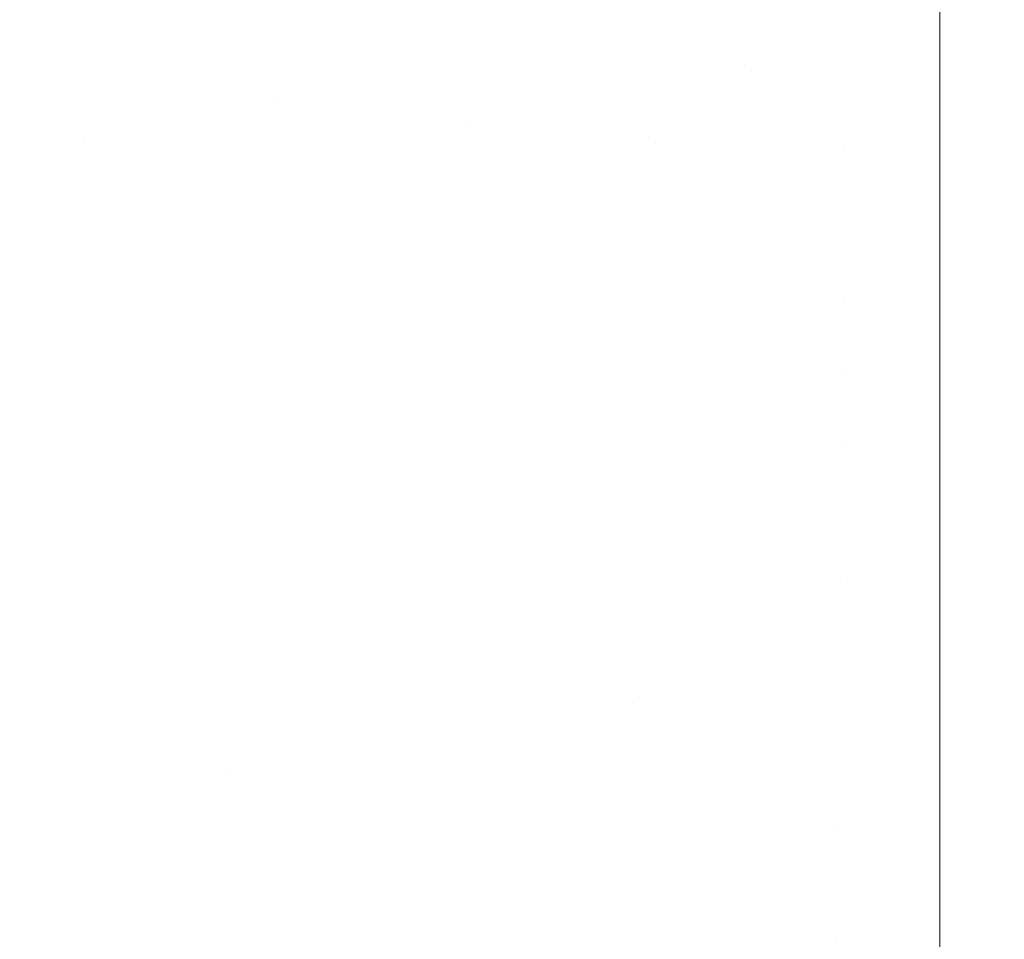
# Model space of a CAD drawing. Header units: centimetres. Extents: x -17.1 to 18.2, y 4.2 to 6.
# Tile 17 of 256: x -17.02903 to -17.0197, y 4.20594 to 4.21465. Entities that reach past the tile are written whole.
import ezdxf

# ---------------------------------------------------------------- set-up
doc = ezdxf.new("R2010")
doc.units = ezdxf.units.CM
doc.header["$LTSCALE"] = 2.54
doc.layers.add('Lucido design-1', color=7, linetype='Continuous')

# ---------------------------------------------------------------- blocks, each defined once
blk = doc.blocks.new('Gruppo-3-1')
at = {"color": 7, "linetype": 'Continuous', "lineweight": 9}
for points, invisible_edges in [([(-17.0282174, 4.2157123, -2276.2700433), (-17.0290861, 4.2159081, -2276.2700433), (-17.0292382, 4.2144467, -2276.2725463), (-17.0283545, 4.2142475, -2276.2725463)], 15), ([(-17.0203085, 4.2136095, -2276.27217), (-17.0203085, 4.2158729, -2276.26844), (-17.0211916, 4.2148831, -2276.2700433)], 10), ([(-17.0203085, 4.2158729, -2276.26844), (-17.0203085, 4.2136095, -2276.27217), (18.1472337, 4.2136095, -2276.27217), (18.1472337, 4.2141399, -2276.2712958)], 10), ([(18.1472337, 4.2141399, -2276.2712958), (18.1472337, 4.2148926, -2276.2700554), (-17.0203085, 4.2158729, -2276.26844)], 10), ([(18.1472337, 4.2158729, -2276.9758999), (-17.0203085, 4.2141399, -2276.9730442), (-17.0203085, 4.2148926, -2276.9742845)], 9), ([(18.1472337, 4.2158729, -2276.9758999), (18.1472337, 4.2136095, -2276.97217), (-17.0203085, 4.2136095, -2276.97217), (-17.0203085, 4.2141399, -2276.9730442)], 10), ([(-17.0283545, 4.2142475, -2276.2725463), (-17.0274679, 4.2140689, -2276.2725463), (-17.0273459, 4.2155368, -2276.2700433), (-17.0282174, 4.2157123, -2276.2700433)], 15), ([(-17.0264719, 4.2153816, -2276.2700433), (-17.0273459, 4.2155368, -2276.2700433), (-17.0274679, 4.2140689, -2276.2725463), (-17.0265787, 4.2139111, -2276.2725463)], 15), ([(-17.0274075, 4.2147953, -2276.973053), (-17.0273459, 4.2155368, -2276.9742967), (-17.0255956, 4.2152468, -2276.9742967), (-17.0256419, 4.2145028, -2276.973053)], 15), ([(-17.0265787, 4.2139111, -2276.2725463), (-17.0256872, 4.213774, -2276.2725463), (-17.0255956, 4.2152468, -2276.2700433), (-17.0264719, 4.2153816, -2276.2700433)], 15), ([(-17.0247173, 4.2151327, -2276.2700433), (-17.0255956, 4.2152468, -2276.2700433), (-17.0256872, 4.213774, -2276.2725463), (-17.0247938, 4.2136579, -2276.2725463)], 15), ([(-17.0256419, 4.2145028, -2276.973053), (-17.0255956, 4.2152468, -2276.9742967), (-17.0238375, 4.2150392, -2276.9742967), (-17.0238684, 4.2142933, -2276.973053)], 15), ([(-17.0274075, 4.2147953, -2276.973053), (-17.0274679, 4.2140689, -2276.9717937), (-17.0292382, 4.2144467, -2276.9717937), (-17.0291629, 4.2151698, -2276.973053)], 15), ([(-17.0247938, 4.2136579, -2276.2725463), (-17.0238987, 4.2135627, -2276.2725463), (-17.0238375, 4.2150392, -2276.2700433), (-17.0247173, 4.2151327, -2276.2700433)], 15), ([(-17.0229564, 4.2149663, -2276.2700433), (-17.0238375, 4.2150392, -2276.2700433), (-17.0238987, 4.2135627, -2276.2725463), (-17.0230023, 4.2134886, -2276.2725463)], 15), ([(-17.0238684, 4.2142933, -2276.973053), (-17.0238375, 4.2150392, -2276.9742967), (-17.0220743, 4.2149143, -2276.9742967), (-17.0220898, 4.2141674, -2276.973053)], 15), ([(-17.0230023, 4.2134886, -2276.2725463), (-17.0221049, 4.2134357, -2276.2725463), (-17.0220743, 4.2149143, -2276.2700433), (-17.0229564, 4.2149663, -2276.2700433)], 15), ([(-17.0211916, 4.2148831, -2276.2700433), (-17.0220743, 4.2149143, -2276.2700433), (-17.0221049, 4.2134357, -2276.2725463), (-17.0212069, 4.2134039, -2276.2725463)], 15), ([(-17.0220898, 4.2141674, -2276.973053), (-17.0220743, 4.2149143, -2276.9742967), (-17.0203085, 4.2148926, -2276.9742845), (-17.0203085, 4.2141399, -2276.9730442)], 11), ([(-17.0211916, 4.2148831, -2276.2700433), (-17.0212069, 4.2134039, -2276.2725463), (-17.0203085, 4.2136095, -2276.27217)], 11), ([(-17.0265787, 4.2139111, -2276.9717937), (-17.0274679, 4.2140689, -2276.9717937), (-17.0274075, 4.2147953, -2276.973053), (-17.0256419, 4.2145028, -2276.973053)], 15), ([(-17.0283545, 4.2142475, -2276.2725463), (-17.0292382, 4.2144467, -2276.2725463), (-17.0293839, 4.2130473, -2276.2751111), (-17.0284858, 4.2128449, -2276.2751111)], 15), ([(-17.0284209, 4.2135382, -2276.9705189), (-17.0293119, 4.213739, -2276.9705189), (-17.0292382, 4.2144467, -2276.9717937), (-17.0274679, 4.2140689, -2276.9717937)], 15), ([(-17.0256419, 4.2145028, -2276.973053), (-17.0256872, 4.213774, -2276.9717937), (-17.0265787, 4.2139111, -2276.9717937)], 11), ([(-17.0247938, 4.2136579, -2276.9717937), (-17.0256872, 4.213774, -2276.9717937), (-17.0256419, 4.2145028, -2276.973053), (-17.0238684, 4.2142933, -2276.973053)], 15), ([(-17.0238684, 4.2142933, -2276.973053), (-17.0238987, 4.2135627, -2276.9717937), (-17.0247938, 4.2136579, -2276.9717937)], 11), ([(-17.0230023, 4.2134886, -2276.9717937), (-17.0238987, 4.2135627, -2276.9717937), (-17.0238684, 4.2142933, -2276.973053), (-17.0220898, 4.2141674, -2276.973053)], 15), ([(-17.0284858, 4.2128449, -2276.2751111), (-17.0275847, 4.2126634, -2276.2751111), (-17.0274679, 4.2140689, -2276.2725463), (-17.0283545, 4.2142475, -2276.2725463)], 15), ([(-17.0220898, 4.2141674, -2276.973053), (-17.0221049, 4.2134357, -2276.9717937), (-17.0230023, 4.2134886, -2276.9717937)], 11), ([(-17.0203085, 4.2136095, -2276.97217), (-17.0221049, 4.2134357, -2276.9717937), (-17.0220898, 4.2141674, -2276.973053)], 11), ([(-17.0220898, 4.2141674, -2276.973053), (-17.0203085, 4.2141399, -2276.9730442), (-17.0203085, 4.2136095, -2276.97217)], 9), ([(-17.0274679, 4.2140689, -2276.9717937), (-17.027527, 4.2133582, -2276.9705189), (-17.0284209, 4.2135382, -2276.9705189)], 11), ([(-17.0265787, 4.2139111, -2276.2725463), (-17.0274679, 4.2140689, -2276.2725463), (-17.0275847, 4.2126634, -2276.2751111), (-17.026681, 4.2125029, -2276.2751111)], 15), ([(-17.0266304, 4.213199, -2276.9705189), (-17.027527, 4.2133582, -2276.9705189), (-17.0274679, 4.2140689, -2276.9717937), (-17.0265787, 4.2139111, -2276.9717937)], 15), ([(-17.026681, 4.2125029, -2276.2751111), (-17.025775, 4.2123636, -2276.2751111), (-17.0256872, 4.213774, -2276.2725463), (-17.0265787, 4.2139111, -2276.2725463)], 15), ([(-17.0265787, 4.2139111, -2276.9717937), (-17.0256872, 4.213774, -2276.9717937), (-17.0257316, 4.2130608, -2276.9705189), (-17.0266304, 4.213199, -2276.9705189)], 15), ([(-17.0284858, 4.2128449, -2276.9692288), (-17.0293839, 4.2130473, -2276.9692288), (-17.0293119, 4.213739, -2276.9705189), (-17.0284209, 4.2135382, -2276.9705189)], 15), ([(-17.0247938, 4.2136579, -2276.2725463), (-17.0256872, 4.213774, -2276.2725463), (-17.025775, 4.2123636, -2276.2751111), (-17.024867, 4.2122456, -2276.2751111)], 15), ([(-17.0248308, 4.2129437, -2276.9705189), (-17.0257316, 4.2130608, -2276.9705189), (-17.0256872, 4.213774, -2276.9717937), (-17.0247938, 4.2136579, -2276.9717937)], 15), ([(-17.024867, 4.2122456, -2276.2751111), (-17.0239573, 4.2121489, -2276.2751111), (-17.0238987, 4.2135627, -2276.2725463), (-17.0247938, 4.2136579, -2276.2725463)], 15), ([(-17.0247938, 4.2136579, -2276.9717937), (-17.0238987, 4.2135627, -2276.9717937), (-17.0239283, 4.2128478, -2276.9705189), (-17.0248308, 4.2129437, -2276.9705189)], 15), ([(-17.0212069, 4.2134039, -2276.9717937), (-17.0221049, 4.2134357, -2276.9717937), (-17.0203085, 4.2136095, -2276.97217)], 11), ([(-17.0212215, 4.2119875, -2276.2751111), (-17.0203085, 4.2115109, -2276.2759951), (-17.0203085, 4.2136095, -2276.27217), (-17.0212069, 4.2134039, -2276.2725463)], 13), ([(-17.0203085, 4.2136095, -2276.97217), (-17.0203085, 4.2134008, -2276.9717896), (-17.0212069, 4.2134039, -2276.9717937)], 10), ([(-17.0203085, 4.2136095, -2276.27217), (18.1472337, 4.2126975, -2276.2738323), (18.1472337, 4.2134008, -2276.2725504)], 9), ([(-17.0203085, 4.2136095, -2276.27217), (-17.0203085, 4.2115109, -2276.2759951), (18.1472337, 4.2115109, -2276.2759951), (18.1472337, 4.2126975, -2276.2738323)], 10), ([(18.1472337, 4.2134008, -2276.2725504), (18.1472337, 4.2136095, -2276.27217), (-17.0203085, 4.2136095, -2276.27217)], 10), ([(18.1472337, 4.2136095, -2276.97217), (18.1472337, 4.2115109, -2276.9683448), (-17.0203085, 4.2115109, -2276.9683448), (-17.0203085, 4.2126975, -2276.9705076)], 10), ([(-17.0203085, 4.2126975, -2276.9705076), (-17.0203085, 4.2134008, -2276.9717896), (18.1472337, 4.2136095, -2276.97217)], 10), ([(-17.0203085, 4.2134008, -2276.9717896), (-17.0203085, 4.2136095, -2276.97217), (18.1472337, 4.2136095, -2276.97217)], 10), ([(-17.0284209, 4.2135382, -2276.9705189), (-17.027527, 4.2133582, -2276.9705189), (-17.0275847, 4.2126634, -2276.9692288), (-17.0284858, 4.2128449, -2276.9692288)], 15), ([(-17.0230023, 4.2134886, -2276.2725463), (-17.0238987, 4.2135627, -2276.2725463), (-17.0239573, 4.2121489, -2276.2751111), (-17.0230462, 4.2120736, -2276.2751111)], 15), ([(-17.0230245, 4.2127731, -2276.9705189), (-17.0239283, 4.2128478, -2276.9705189), (-17.0238987, 4.2135627, -2276.9717937), (-17.0230023, 4.2134886, -2276.9717937)], 15), ([(-17.0230462, 4.2120736, -2276.2751111), (-17.0221342, 4.2120198, -2276.2751111), (-17.0221049, 4.2134357, -2276.2725463), (-17.0230023, 4.2134886, -2276.2725463)], 15), ([(-17.0230023, 4.2134886, -2276.9717937), (-17.0221049, 4.2134357, -2276.9717937), (-17.0221197, 4.2127197, -2276.9705189), (-17.0230245, 4.2127731, -2276.9705189)], 15), ([(-17.0212069, 4.2134039, -2276.2725463), (-17.0221049, 4.2134357, -2276.2725463), (-17.0221342, 4.2120198, -2276.2751111), (-17.0212215, 4.2119875, -2276.2751111)], 15), ([(-17.0212143, 4.2126876, -2276.9705189), (-17.0221197, 4.2127197, -2276.9705189), (-17.0221049, 4.2134357, -2276.9717937), (-17.0212069, 4.2134039, -2276.9717937)], 15), ([(-17.026681, 4.2125029, -2276.9692288), (-17.0275847, 4.2126634, -2276.9692288), (-17.027527, 4.2133582, -2276.9705189), (-17.0266304, 4.213199, -2276.9705189)], 15), ([(-17.0212069, 4.2134039, -2276.9717937), (-17.0203085, 4.2134008, -2276.9717896), (-17.0203085, 4.2126975, -2276.9705076), (-17.0212143, 4.2126876, -2276.9705189)], 13), ([(-17.0266304, 4.213199, -2276.9705189), (-17.0257316, 4.2130608, -2276.9705189), (-17.025775, 4.2123636, -2276.9692288), (-17.026681, 4.2125029, -2276.9692288)], 15), ([(-17.0284858, 4.2128449, -2276.2751111), (-17.0293839, 4.2130473, -2276.2751111), (-17.0295228, 4.2117132, -2276.2777358), (-17.028611, 4.2115077, -2276.2777358)], 15), ([(-17.0285492, 4.2121679, -2276.9679238), (-17.0294542, 4.2123719, -2276.9679238), (-17.0293839, 4.2130473, -2276.9692288), (-17.0284858, 4.2128449, -2276.9692288)], 15), ([(-17.024867, 4.2122456, -2276.9692288), (-17.025775, 4.2123636, -2276.9692288), (-17.0257316, 4.2130608, -2276.9705189), (-17.0248308, 4.2129437, -2276.9705189)], 15), ([(-17.0248308, 4.2129437, -2276.9705189), (-17.0239283, 4.2128478, -2276.9705189), (-17.0239573, 4.2121489, -2276.9692288), (-17.024867, 4.2122456, -2276.9692288)], 15), ([(-17.028611, 4.2115077, -2276.2777358), (-17.0276961, 4.2113234, -2276.2777358), (-17.0275847, 4.2126634, -2276.2751111), (-17.0284858, 4.2128449, -2276.2751111)], 15), ([(-17.0284858, 4.2128449, -2276.9692288), (-17.0275847, 4.2126634, -2276.9692288), (-17.0276411, 4.211985, -2276.9679238), (-17.0285492, 4.2121679, -2276.9679238)], 15), ([(-17.0230462, 4.2120736, -2276.9692288), (-17.0239573, 4.2121489, -2276.9692288), (-17.0239283, 4.2128478, -2276.9705189), (-17.0230245, 4.2127731, -2276.9705189)], 15), ([(-17.0230245, 4.2127731, -2276.9705189), (-17.0221197, 4.2127197, -2276.9705189), (-17.0221342, 4.2120198, -2276.9692288), (-17.0230462, 4.2120736, -2276.9692288)], 15), ([(-17.0212215, 4.2119875, -2276.9692288), (-17.0221342, 4.2120198, -2276.9692288), (-17.0221197, 4.2127197, -2276.9705189), (-17.0212143, 4.2126876, -2276.9705189)], 15), ([(-17.0212143, 4.2126876, -2276.9705189), (-17.0203085, 4.2126975, -2276.9705076), (-17.0203085, 4.2115109, -2276.9683448), (-17.0212215, 4.2119875, -2276.9692288)], 13), ([(-17.026681, 4.2125029, -2276.2751111), (-17.0275847, 4.2126634, -2276.2751111), (-17.0276961, 4.2113234, -2276.2777358), (-17.0267785, 4.2111605, -2276.2777358)], 15), ([(-17.0267304, 4.2118233, -2276.9679238), (-17.0276411, 4.211985, -2276.9679238), (-17.0275847, 4.2126634, -2276.9692288), (-17.026681, 4.2125029, -2276.9692288)], 15), ([(-17.0267785, 4.2111605, -2276.2777358), (-17.0258586, 4.2110191, -2276.2777358), (-17.025775, 4.2123636, -2276.2751111), (-17.026681, 4.2125029, -2276.2751111)], 15), ([(-17.026681, 4.2125029, -2276.9692288), (-17.025775, 4.2123636, -2276.9692288), (-17.0258173, 4.2116829, -2276.9679238), (-17.0267304, 4.2118233, -2276.9679238)], 15), ([(-17.028611, 4.2115077, -2276.9666041), (-17.0295228, 4.2117132, -2276.9666041), (-17.0294542, 4.2123719, -2276.9679238), (-17.0285492, 4.2121679, -2276.9679238)], 15), ([(-17.024867, 4.2122456, -2276.2751111), (-17.025775, 4.2123636, -2276.2751111), (-17.0258586, 4.2110191, -2276.2777358), (-17.0249367, 4.2108992, -2276.2777358)], 15), ([(-17.0249023, 4.211564, -2276.9679238), (-17.0258173, 4.2116829, -2276.9679238), (-17.025775, 4.2123636, -2276.9692288), (-17.024867, 4.2122456, -2276.9692288)], 15), ([(-17.0249367, 4.2108992, -2276.2777358), (-17.0240131, 4.2108011, -2276.2777358), (-17.0239573, 4.2121489, -2276.2751111), (-17.024867, 4.2122456, -2276.2751111)], 15), ([(-17.024867, 4.2122456, -2276.9692288), (-17.0239573, 4.2121489, -2276.9692288), (-17.0239855, 4.2114665, -2276.9679238), (-17.0249023, 4.211564, -2276.9679238)], 15), ([(-17.0285492, 4.2121679, -2276.9679238), (-17.0276411, 4.211985, -2276.9679238), (-17.0276961, 4.2113234, -2276.9666041), (-17.028611, 4.2115077, -2276.9666041)], 15), ([(-17.0230462, 4.2120736, -2276.2751111), (-17.0239573, 4.2121489, -2276.2751111), (-17.0240131, 4.2108011, -2276.2777358), (-17.0230881, 4.2107246, -2276.2777358)], 15), ([(-17.0230675, 4.2113906, -2276.9679238), (-17.0239855, 4.2114665, -2276.9679238), (-17.0239573, 4.2121489, -2276.9692288), (-17.0230462, 4.2120736, -2276.9692288)], 15), ([(-17.0230881, 4.2107246, -2276.2777358), (-17.0221622, 4.21067, -2276.2777358), (-17.0221342, 4.2120198, -2276.2751111), (-17.0230462, 4.2120736, -2276.2751111)], 15), ([(-17.0230462, 4.2120736, -2276.9692288), (-17.0221342, 4.2120198, -2276.9692288), (-17.0221484, 4.2113364, -2276.9679238), (-17.0230675, 4.2113906, -2276.9679238)], 15), ([(-17.0212215, 4.2119875, -2276.2751111), (-17.0221342, 4.2120198, -2276.2751111), (-17.0221622, 4.21067, -2276.2777358), (-17.0212355, 4.2106372, -2276.2777358)], 15), ([(-17.0212286, 4.2113039, -2276.9679238), (-17.0221484, 4.2113364, -2276.9679238), (-17.0221342, 4.2120198, -2276.9692288), (-17.0212215, 4.2119875, -2276.9692288)], 15), ([(-17.0267785, 4.2111605, -2276.9666041), (-17.0276961, 4.2113234, -2276.9666041), (-17.0276411, 4.211985, -2276.9679238), (-17.0267304, 4.2118233, -2276.9679238)], 15), ([(-17.0212355, 4.2106372, -2276.2777358), (-17.0203085, 4.2115109, -2276.2759951), (-17.0212215, 4.2119875, -2276.2751111)], 11), ([(-17.0212215, 4.2119875, -2276.9692288), (-17.0203085, 4.2115109, -2276.9683448), (-17.0212286, 4.2113039, -2276.9679238)], 11), ([(-17.0267304, 4.2118233, -2276.9679238), (-17.0258173, 4.2116829, -2276.9679238), (-17.0258586, 4.2110191, -2276.9666041), (-17.0267785, 4.2111605, -2276.9666041)], 15), ([(-17.028611, 4.2115077, -2276.2777358), (-17.0295228, 4.2117132, -2276.2777358), (-17.0296546, 4.2104478, -2276.2804179), (-17.0287297, 4.2102393, -2276.2804179)], 15), ([(-17.0286711, 4.2108647, -2276.9652701), (-17.0295896, 4.2110717, -2276.9652701), (-17.0295228, 4.2117132, -2276.9666041), (-17.028611, 4.2115077, -2276.9666041)], 15), ([(-17.0249367, 4.2108992, -2276.9666041), (-17.0258586, 4.2110191, -2276.9666041), (-17.0258173, 4.2116829, -2276.9679238), (-17.0249023, 4.211564, -2276.9679238)], 15), ([(-17.0249023, 4.211564, -2276.9679238), (-17.0239855, 4.2114665, -2276.9679238), (-17.0240131, 4.2108011, -2276.9666041), (-17.0249367, 4.2108992, -2276.9666041)], 15), ([(-17.0287297, 4.2102393, -2276.2804179), (-17.0278017, 4.2100524, -2276.2804179), (-17.0276961, 4.2113234, -2276.2777358), (-17.028611, 4.2115077, -2276.2777358)], 15), ([(-17.028611, 4.2115077, -2276.9666041), (-17.0276961, 4.2113234, -2276.9666041), (-17.0277496, 4.2106791, -2276.9652701), (-17.0286711, 4.2108647, -2276.9652701)], 15), ([(-17.0230881, 4.2107246, -2276.9666041), (-17.0240131, 4.2108011, -2276.9666041), (-17.0239855, 4.2114665, -2276.9679238), (-17.0230675, 4.2113906, -2276.9679238)], 15), ([(-17.0203085, 4.2095812, -2276.2799081), (-17.0203085, 4.2115109, -2276.2759951), (-17.0212355, 4.2106372, -2276.2777358)], 10), ([(-17.0212286, 4.2113039, -2276.9679238), (-17.0203085, 4.2115109, -2276.9683448), (-17.0203085, 4.2106474, -2276.9665937), (-17.0212355, 4.2106372, -2276.9666041)], 13), ([(-17.0203085, 4.2115109, -2276.2759951), (-17.0203085, 4.2095812, -2276.2799081), (18.1472337, 4.2095812, -2276.2799081), (18.1472337, 4.2106474, -2276.2777462)], 10), ([(18.1472337, 4.2106474, -2276.2777462), (18.1472337, 4.2115109, -2276.2759951), (-17.0203085, 4.2115109, -2276.2759951)], 10), ([(18.1472337, 4.2115109, -2276.9683448), (18.1472337, 4.2095812, -2276.9644318), (-17.0203085, 4.2095812, -2276.9644318), (-17.0203085, 4.2106474, -2276.9665937)], 10), ([(-17.0203085, 4.2106474, -2276.9665937), (-17.0203085, 4.2115109, -2276.9683448), (18.1472337, 4.2115109, -2276.9683448)], 10), ([(-17.0230675, 4.2113906, -2276.9679238), (-17.0221484, 4.2113364, -2276.9679238), (-17.0221622, 4.21067, -2276.9666041), (-17.0230881, 4.2107246, -2276.9666041)], 15), ([(-17.0267785, 4.2111605, -2276.2777358), (-17.0276961, 4.2113234, -2276.2777358), (-17.0278017, 4.2100524, -2276.2804179), (-17.0268711, 4.2098872, -2276.2804179)], 15), ([(-17.0268254, 4.210515, -2276.9652701), (-17.0277496, 4.2106791, -2276.9652701), (-17.0276961, 4.2113234, -2276.9666041), (-17.0267785, 4.2111605, -2276.9666041)], 15), ([(-17.0212355, 4.2106372, -2276.9666041), (-17.0221622, 4.21067, -2276.9666041), (-17.0221484, 4.2113364, -2276.9679238), (-17.0212286, 4.2113039, -2276.9679238)], 15), ([(-17.0268711, 4.2098872, -2276.2804179), (-17.025938, 4.2097437, -2276.2804179), (-17.0258586, 4.2110191, -2276.2777358), (-17.0267785, 4.2111605, -2276.2777358)], 15), ([(-17.0267785, 4.2111605, -2276.9666041), (-17.0258586, 4.2110191, -2276.9666041), (-17.0258989, 4.2103726, -2276.9652701), (-17.0268254, 4.210515, -2276.9652701)], 15), ([(-17.0287297, 4.2102393, -2276.9639221), (-17.0296546, 4.2104478, -2276.9639221), (-17.0295896, 4.2110717, -2276.9652701), (-17.0286711, 4.2108647, -2276.9652701)], 15), ([(-17.0249367, 4.2108992, -2276.2777358), (-17.0258586, 4.2110191, -2276.2777358), (-17.025938, 4.2097437, -2276.2804179), (-17.0250029, 4.2096222, -2276.2804179)], 15), ([(-17.0249703, 4.2102518, -2276.9652701), (-17.0258989, 4.2103726, -2276.9652701), (-17.0258586, 4.2110191, -2276.9666041), (-17.0249367, 4.2108992, -2276.9666041)], 15), ([(-17.0286711, 4.2108647, -2276.9652701), (-17.0277496, 4.2106791, -2276.9652701), (-17.0278017, 4.2100524, -2276.9639221), (-17.0287297, 4.2102393, -2276.9639221)], 15), ([(-17.0250029, 4.2096222, -2276.2804179), (-17.0240661, 4.2095226, -2276.2804179), (-17.0240131, 4.2108011, -2276.2777358), (-17.0249367, 4.2108992, -2276.2777358)], 15), ([(-17.0249367, 4.2108992, -2276.9666041), (-17.0240131, 4.2108011, -2276.9666041), (-17.02404, 4.210153, -2276.9652701), (-17.0249703, 4.2102518, -2276.9652701)], 15), ([(-17.0230881, 4.2107246, -2276.2777358), (-17.0240131, 4.2108011, -2276.2777358), (-17.0240661, 4.2095226, -2276.2804179), (-17.0231279, 4.2094451, -2276.2804179)], 15), ([(-17.0231083, 4.210076, -2276.9652701), (-17.02404, 4.210153, -2276.9652701), (-17.0240131, 4.2108011, -2276.9666041), (-17.0230881, 4.2107246, -2276.9666041)], 15), ([(-17.0231279, 4.2094451, -2276.2804179), (-17.0221887, 4.2093896, -2276.2804179), (-17.0221622, 4.21067, -2276.2777358), (-17.0230881, 4.2107246, -2276.2777358)], 15), ([(-17.0230881, 4.2107246, -2276.9666041), (-17.0221622, 4.21067, -2276.9666041), (-17.0221756, 4.2100209, -2276.9652701), (-17.0231083, 4.210076, -2276.9652701)], 15), ([(-17.0268711, 4.2098872, -2276.9639221), (-17.0278017, 4.2100524, -2276.9639221), (-17.0277496, 4.2106791, -2276.9652701), (-17.0268254, 4.210515, -2276.9652701)], 15), ([(-17.0212355, 4.2106372, -2276.2777358), (-17.0221622, 4.21067, -2276.2777358), (-17.0221887, 4.2093896, -2276.2804179), (-17.0212488, 4.2093564, -2276.2804179)], 15), ([(-17.0212422, 4.2099879, -2276.9652701), (-17.0221756, 4.2100209, -2276.9652701), (-17.0221622, 4.21067, -2276.9666041), (-17.0212355, 4.2106372, -2276.9666041)], 15), ([(-17.0212355, 4.2106372, -2276.2777358), (-17.0212488, 4.2093564, -2276.2804179), (-17.0203085, 4.2095812, -2276.2799081)], 11), ([(-17.0212355, 4.2106372, -2276.9666041), (-17.0203085, 4.2106474, -2276.9665937), (-17.0203085, 4.2095812, -2276.9644318), (-17.0212422, 4.2099879, -2276.9652701)], 13), ([(-17.0287297, 4.2102393, -2276.2804179), (-17.0296546, 4.2104478, -2276.2804179), (-17.0297789, 4.2092541, -2276.2831547), (-17.0288417, 4.2090429, -2276.2831547)], 15), ([(-17.0287865, 4.2096319, -2276.9625603), (-17.0297177, 4.2098418, -2276.9625603), (-17.0296546, 4.2104478, -2276.9639221), (-17.0287297, 4.2102393, -2276.9639221)], 15), ([(-17.0268254, 4.210515, -2276.9652701), (-17.0258989, 4.2103726, -2276.9652701), (-17.025938, 4.2097437, -2276.9639221), (-17.0268711, 4.2098872, -2276.9639221)], 15), ([(-17.0250029, 4.2096222, -2276.9639221), (-17.025938, 4.2097437, -2276.9639221), (-17.0258989, 4.2103726, -2276.9652701), (-17.0249703, 4.2102518, -2276.9652701)], 15), ([(-17.0249703, 4.2102518, -2276.9652701), (-17.02404, 4.210153, -2276.9652701), (-17.0240661, 4.2095226, -2276.9639221), (-17.0250029, 4.2096222, -2276.9639221)], 15), ([(-17.0288417, 4.2090429, -2276.2831547), (-17.0279014, 4.2088535, -2276.2831547), (-17.0278017, 4.2100524, -2276.2804179), (-17.0287297, 4.2102393, -2276.2804179)], 15), ([(-17.0287297, 4.2102393, -2276.9639221), (-17.0278017, 4.2100524, -2276.9639221), (-17.0278523, 4.2094438, -2276.9625603), (-17.0287865, 4.2096319, -2276.9625603)], 15), ([(-17.0231279, 4.2094451, -2276.9639221), (-17.0240661, 4.2095226, -2276.9639221), (-17.02404, 4.210153, -2276.9652701), (-17.0231083, 4.210076, -2276.9652701)], 15), ([(-17.0231083, 4.210076, -2276.9652701), (-17.0221756, 4.2100209, -2276.9652701), (-17.0221887, 4.2093896, -2276.9639221), (-17.0231279, 4.2094451, -2276.9639221)], 15), ([(-17.0268711, 4.2098872, -2276.2804179), (-17.0278017, 4.2100524, -2276.2804179), (-17.0279014, 4.2088535, -2276.2831547), (-17.0269583, 4.2086861, -2276.2831547)], 15), ([(-17.0269154, 4.2092774, -2276.9625603), (-17.0278523, 4.2094438, -2276.9625603), (-17.0278017, 4.2100524, -2276.9639221), (-17.0268711, 4.2098872, -2276.9639221)], 15), ([(-17.0212488, 4.2093564, -2276.9639221), (-17.0221887, 4.2093896, -2276.9639221), (-17.0221756, 4.2100209, -2276.9652701), (-17.0212422, 4.2099879, -2276.9652701)], 15), ([(-17.0212422, 4.2099879, -2276.9652701), (-17.0203085, 4.2095812, -2276.9644318), (-17.0212488, 4.2093564, -2276.9639221)], 11), ([(-17.0269583, 4.2086861, -2276.2831547), (-17.0260129, 4.2085407, -2276.2831547), (-17.025938, 4.2097437, -2276.2804179), (-17.0268711, 4.2098872, -2276.2804179)], 15), ([(-17.0268711, 4.2098872, -2276.9639221), (-17.025938, 4.2097437, -2276.9639221), (-17.025976, 4.209133, -2276.9625603), (-17.0269154, 4.2092774, -2276.9625603)], 15), ([(-17.0288417, 4.2090429, -2276.9611852), (-17.0297789, 4.2092541, -2276.9611852), (-17.0297177, 4.2098418, -2276.9625603), (-17.0287865, 4.2096319, -2276.9625603)], 15), ([(-17.0250029, 4.2096222, -2276.2804179), (-17.025938, 4.2097437, -2276.2804179), (-17.0260129, 4.2085407, -2276.2831547), (-17.0250653, 4.2084175, -2276.2831547)], 15), ([(-17.0250346, 4.2090106, -2276.9625603), (-17.025976, 4.209133, -2276.9625603), (-17.025938, 4.2097437, -2276.9639221), (-17.0250029, 4.2096222, -2276.9639221)], 15), ([(-17.0287865, 4.2096319, -2276.9625603), (-17.0278523, 4.2094438, -2276.9625603), (-17.0279014, 4.2088535, -2276.9611852), (-17.0288417, 4.2090429, -2276.9611852)], 15), ([(-17.0250653, 4.2084175, -2276.2831547), (-17.024116, 4.2083166, -2276.2831547), (-17.0240661, 4.2095226, -2276.2804179), (-17.0250029, 4.2096222, -2276.2804179)], 15), ([(-17.0250029, 4.2096222, -2276.9639221), (-17.0240661, 4.2095226, -2276.9639221), (-17.0240914, 4.2089103, -2276.9625603), (-17.0250346, 4.2090106, -2276.9625603)], 15), ([(-17.0231279, 4.2094451, -2276.2804179), (-17.0240661, 4.2095226, -2276.2804179), (-17.024116, 4.2083166, -2276.2831547), (-17.0231654, 4.2082381, -2276.2831547)], 15), ([(-17.0231469, 4.2088323, -2276.9625603), (-17.0240914, 4.2089103, -2276.9625603), (-17.0240661, 4.2095226, -2276.9639221), (-17.0231279, 4.2094451, -2276.9639221)], 15), ([(-17.0212613, 4.2081482, -2276.2831547), (-17.0203085, 4.2078241, -2276.2839016), (-17.0203085, 4.2095812, -2276.2799081), (-17.0212488, 4.2093564, -2276.2804179)], 13), ([(-17.0212488, 4.2093564, -2276.9639221), (-17.0203085, 4.2095812, -2276.9644318), (-17.0203085, 4.2087536, -2276.9625508), (-17.0212551, 4.208743, -2276.9625603)], 13), ([(-17.0203085, 4.2095812, -2276.2799081), (-17.0203085, 4.2078241, -2276.2839016), (18.1472337, 4.2078241, -2276.2839016), (18.1472337, 4.2087536, -2276.2817892)], 10), ([(18.1472337, 4.2087536, -2276.2817892), (18.1472337, 4.2095812, -2276.2799081), (-17.0203085, 4.2095812, -2276.2799081)], 10), ([(18.1472337, 4.2095812, -2276.9644318), (18.1472337, 4.2078241, -2276.9604383), (-17.0203085, 4.2078241, -2276.9604383), (-17.0203085, 4.2087536, -2276.9625508)], 10), ([(-17.0203085, 4.2087536, -2276.9625508), (-17.0203085, 4.2095812, -2276.9644318), (18.1472337, 4.2095812, -2276.9644318)], 10), ([(-17.0269583, 4.2086861, -2276.9611852), (-17.0279014, 4.2088535, -2276.9611852), (-17.0278523, 4.2094438, -2276.9625603), (-17.0269154, 4.2092774, -2276.9625603)], 15), ([(-17.0231654, 4.2082381, -2276.2831547), (-17.0222137, 4.2081819, -2276.2831547), (-17.0221887, 4.2093896, -2276.2804179), (-17.0231279, 4.2094451, -2276.2804179)], 15), ([(-17.0231279, 4.2094451, -2276.9639221), (-17.0221887, 4.2093896, -2276.9639221), (-17.0222014, 4.2087765, -2276.9625603), (-17.0231469, 4.2088323, -2276.9625603)], 15), ([(-17.0212488, 4.2093564, -2276.2804179), (-17.0221887, 4.2093896, -2276.2804179), (-17.0222137, 4.2081819, -2276.2831547), (-17.0212613, 4.2081482, -2276.2831547)], 15), ([(-17.0212551, 4.208743, -2276.9625603), (-17.0222014, 4.2087765, -2276.9625603), (-17.0221887, 4.2093896, -2276.9639221), (-17.0212488, 4.2093564, -2276.9639221)], 15), ([(-17.0288417, 4.2090429, -2276.2831547), (-17.0297789, 4.2092541, -2276.2831547), (-17.0298953, 4.2081353, -2276.2859436), (-17.0289466, 4.2079215, -2276.2859436)], 15), ([(-17.028895, 4.2084727, -2276.9597971), (-17.0298381, 4.2086852, -2276.9597971), (-17.0297789, 4.2092541, -2276.9611852), (-17.0288417, 4.2090429, -2276.9611852)], 15), ([(-17.0269154, 4.2092774, -2276.9625603), (-17.025976, 4.209133, -2276.9625603), (-17.0260129, 4.2085407, -2276.9611852), (-17.0269583, 4.2086861, -2276.9611852)], 15), ([(-17.0250653, 4.2084175, -2276.9611852), (-17.0260129, 4.2085407, -2276.9611852), (-17.025976, 4.209133, -2276.9625603), (-17.0250346, 4.2090106, -2276.9625603)], 15), ([(-17.0289466, 4.2079215, -2276.2859436), (-17.0279948, 4.2077298, -2276.2859436), (-17.0279014, 4.2088535, -2276.2831547), (-17.0288417, 4.2090429, -2276.2831547)], 15), ([(-17.0288417, 4.2090429, -2276.9611852), (-17.0279014, 4.2088535, -2276.9611852), (-17.0279489, 4.2082821, -2276.9597971), (-17.028895, 4.2084727, -2276.9597971)], 15), ([(-17.0250346, 4.2090106, -2276.9625603), (-17.0240914, 4.2089103, -2276.9625603), (-17.024116, 4.2083166, -2276.9611852), (-17.0250653, 4.2084175, -2276.9611852)], 15), ([(-17.0269583, 4.2086861, -2276.2831547), (-17.0279014, 4.2088535, -2276.2831547), (-17.0279948, 4.2077298, -2276.2859436), (-17.0270401, 4.2075603, -2276.2859436)], 15), ([(-17.0269999, 4.2081136, -2276.9597971), (-17.0279489, 4.2082821, -2276.9597971), (-17.0279014, 4.2088535, -2276.9611852), (-17.0269583, 4.2086861, -2276.9611852)], 15), ([(-17.0231654, 4.2082381, -2276.9611852), (-17.024116, 4.2083166, -2276.9611852), (-17.0240914, 4.2089103, -2276.9625603), (-17.0231469, 4.2088323, -2276.9625603)], 15), ([(-17.0231469, 4.2088323, -2276.9625603), (-17.0222014, 4.2087765, -2276.9625603), (-17.0222137, 4.2081819, -2276.9611852), (-17.0231654, 4.2082381, -2276.9611852)], 15), ([(-17.0212613, 4.2081482, -2276.9611852), (-17.0222137, 4.2081819, -2276.9611852), (-17.0222014, 4.2087765, -2276.9625603), (-17.0212551, 4.208743, -2276.9625603)], 15), ([(-17.0212551, 4.208743, -2276.9625603), (-17.0203085, 4.2087536, -2276.9625508), (-17.0203085, 4.2078241, -2276.9604383), (-17.0212613, 4.2081482, -2276.9611852)], 13), ([(-17.0289466, 4.2079215, -2276.9583964), (-17.0298953, 4.2081353, -2276.9583964), (-17.0298381, 4.2086852, -2276.9597971), (-17.028895, 4.2084727, -2276.9597971)], 15), ([(-17.0270401, 4.2075603, -2276.2859436), (-17.026083, 4.2074132, -2276.2859436), (-17.0260129, 4.2085407, -2276.2831547), (-17.0269583, 4.2086861, -2276.2831547)], 15), ([(-17.0269583, 4.2086861, -2276.9611852), (-17.0260129, 4.2085407, -2276.9611852), (-17.0260485, 4.2079673, -2276.9597971), (-17.0269999, 4.2081136, -2276.9597971)], 15), ([(-17.0250653, 4.2084175, -2276.2831547), (-17.0260129, 4.2085407, -2276.2831547), (-17.026083, 4.2074132, -2276.2859436), (-17.0251238, 4.2072885, -2276.2859436)], 15), ([(-17.0250951, 4.2078434, -2276.9597971), (-17.0260485, 4.2079673, -2276.9597971), (-17.0260129, 4.2085407, -2276.9611852), (-17.0250653, 4.2084175, -2276.9611852)], 15), ([(-17.028895, 4.2084727, -2276.9597971), (-17.0279489, 4.2082821, -2276.9597971), (-17.0279948, 4.2077298, -2276.9583964), (-17.0289466, 4.2079215, -2276.9583964)], 15), ([(-17.0251238, 4.2072885, -2276.2859436), (-17.0241629, 4.2071863, -2276.2859436), (-17.024116, 4.2083166, -2276.2831547), (-17.0250653, 4.2084175, -2276.2831547)], 15), ([(-17.0250653, 4.2084175, -2276.9611852), (-17.024116, 4.2083166, -2276.9611852), (-17.0241399, 4.2077418, -2276.9597971), (-17.0250951, 4.2078434, -2276.9597971)], 15), ([(-17.0231654, 4.2082381, -2276.2831547), (-17.024116, 4.2083166, -2276.2831547), (-17.0241629, 4.2071863, -2276.2859436), (-17.0232005, 4.2071068, -2276.2859436)], 15), ([(-17.0241399, 4.2077418, -2276.9597971), (-17.024116, 4.2083166, -2276.9611852), (-17.0231654, 4.2082381, -2276.9611852)], 11), ([(-17.0270401, 4.2075603, -2276.9583964), (-17.0279948, 4.2077298, -2276.9583964), (-17.0279489, 4.2082821, -2276.9597971), (-17.0269999, 4.2081136, -2276.9597971)], 15), ([(-17.0231654, 4.2082381, -2276.9611852), (-17.0232005, 4.2071068, -2276.9583964), (-17.0241629, 4.2071863, -2276.9583964), (-17.0241399, 4.2077418, -2276.9597971)], 15), ([(-17.0232005, 4.2071068, -2276.2859436), (-17.0222371, 4.20705, -2276.2859436), (-17.0222137, 4.2081819, -2276.2831547), (-17.0231654, 4.2082381, -2276.2831547)], 15), ([(-17.0231654, 4.2082381, -2276.9611852), (-17.0222137, 4.2081819, -2276.9611852), (-17.0222371, 4.20705, -2276.9583964), (-17.0232005, 4.2071068, -2276.9583964)], 15), ([(-17.0289466, 4.2079215, -2276.2859436), (-17.0298953, 4.2081353, -2276.2859436), (-17.0300037, 4.2070944, -2276.2887813), (-17.0290443, 4.2068781, -2276.2887813)], 15), ([(-17.0289964, 4.2073899, -2276.9569834), (-17.0299506, 4.2076049, -2276.9569834), (-17.0298953, 4.2081353, -2276.9583964), (-17.0289466, 4.2079215, -2276.9583964)], 15), ([(-17.0269999, 4.2081136, -2276.9597971), (-17.0260485, 4.2079673, -2276.9597971), (-17.026083, 4.2074132, -2276.9583964), (-17.0270401, 4.2075603, -2276.9583964)], 15), ([(-17.0212613, 4.2081482, -2276.2831547), (-17.0222137, 4.2081819, -2276.2831547), (-17.0222371, 4.20705, -2276.2859436), (-17.021273, 4.2070158, -2276.2859436)], 15), ([(-17.021273, 4.2070158, -2276.9583964), (-17.0222371, 4.20705, -2276.9583964), (-17.0222137, 4.2081819, -2276.9611852), (-17.0212613, 4.2081482, -2276.9611852)], 15), ([(-17.0203085, 4.2078241, -2276.2839016), (-17.0212613, 4.2081482, -2276.2831547), (-17.021273, 4.2070158, -2276.2859436)], 11), ([(-17.021273, 4.2070158, -2276.9583964), (-17.0212613, 4.2081482, -2276.9611852), (-17.0203085, 4.2078241, -2276.9604383)], 11), ([(-17.0290443, 4.2068781, -2276.2887813), (-17.0280817, 4.2066842, -2276.2887813), (-17.0279948, 4.2077298, -2276.2859436), (-17.0289466, 4.2079215, -2276.2859436)], 15), ([(-17.0289466, 4.2079215, -2276.9583964), (-17.0279948, 4.2077298, -2276.9583964), (-17.028039, 4.2071971, -2276.9569834), (-17.0289964, 4.2073899, -2276.9569834)], 15), ([(-17.0251238, 4.2072885, -2276.9583964), (-17.026083, 4.2074132, -2276.9583964), (-17.0260485, 4.2079673, -2276.9597971), (-17.0250951, 4.2078434, -2276.9597971)], 15), ([(-17.0250951, 4.2078434, -2276.9597971), (-17.0241399, 4.2077418, -2276.9597971), (-17.0241629, 4.2071863, -2276.9583964), (-17.0251238, 4.2072885, -2276.9583964)], 15), ([(-17.021273, 4.2070158, -2276.2859436), (-17.0203085, 4.2062427, -2276.287968), (-17.0203085, 4.2078241, -2276.2839016)], 9), ([(-17.0203085, 4.2078241, -2276.9604383), (-17.0203085, 4.2062427, -2276.956372), (-17.021273, 4.2070158, -2276.9583964)], 10), ([(-17.0203085, 4.2062427, -2276.287968), (18.1472337, 4.2062427, -2276.287968), (18.1472337, 4.2078241, -2276.2839016), (-17.0203085, 4.2078241, -2276.2839016)], 5), ([(18.1472337, 4.2062427, -2276.956372), (-17.0203085, 4.2062427, -2276.956372), (-17.0203085, 4.2078241, -2276.9604383), (18.1472337, 4.2078241, -2276.9604383)], 5), ([(-17.0270401, 4.2075603, -2276.2859436), (-17.0279948, 4.2077298, -2276.2859436), (-17.0280817, 4.2066842, -2276.2887813), (-17.0271162, 4.2065128, -2276.2887813)], 15), ([(-17.028039, 4.2071971, -2276.9569834), (-17.0279948, 4.2077298, -2276.9583964), (-17.0270401, 4.2075603, -2276.9583964)], 11), ([(-17.0290443, 4.2068781, -2276.9555586), (-17.0300037, 4.2070944, -2276.9555586), (-17.0299506, 4.2076049, -2276.9569834), (-17.0289964, 4.2073899, -2276.9569834)], 15), ([(-17.0270401, 4.2075603, -2276.9583964), (-17.0271162, 4.2065128, -2276.9555586), (-17.0280817, 4.2066842, -2276.9555586), (-17.028039, 4.2071971, -2276.9569834)], 15), ([(-17.0271162, 4.2065128, -2276.2887813), (-17.0261483, 4.206364, -2276.2887813), (-17.026083, 4.2074132, -2276.2859436), (-17.0270401, 4.2075603, -2276.2859436)], 15), ([(-17.0270401, 4.2075603, -2276.9583964), (-17.026083, 4.2074132, -2276.9583964), (-17.0261483, 4.206364, -2276.9555586), (-17.0271162, 4.2065128, -2276.9555586)], 15), ([(-17.0289964, 4.2073899, -2276.9569834), (-17.028039, 4.2071971, -2276.9569834), (-17.0280817, 4.2066842, -2276.9555586), (-17.0290443, 4.2068781, -2276.9555586)], 15), ([(-17.0251238, 4.2072885, -2276.2859436), (-17.026083, 4.2074132, -2276.2859436), (-17.0261483, 4.206364, -2276.2887813), (-17.0251783, 4.2062379, -2276.2887813)], 15), ([(-17.0251783, 4.2062379, -2276.9555586), (-17.0261483, 4.206364, -2276.9555586), (-17.026083, 4.2074132, -2276.9583964), (-17.0251238, 4.2072885, -2276.9583964)], 15), ([(-17.0251783, 4.2062379, -2276.2887813), (-17.0242065, 4.2061346, -2276.2887813), (-17.0241629, 4.2071863, -2276.2859436), (-17.0251238, 4.2072885, -2276.2859436)], 15), ([(-17.0251238, 4.2072885, -2276.9583964), (-17.0241629, 4.2071863, -2276.9583964), (-17.0242065, 4.2061346, -2276.9555586), (-17.0251783, 4.2062379, -2276.9555586)], 15), ([(-17.0232005, 4.2071068, -2276.2859436), (-17.0241629, 4.2071863, -2276.2859436), (-17.0242065, 4.2061346, -2276.2887813), (-17.0232332, 4.2060542, -2276.2887813)], 15), ([(-17.0232332, 4.2060542, -2276.9555586), (-17.0242065, 4.2061346, -2276.9555586), (-17.0241629, 4.2071863, -2276.9583964), (-17.0232005, 4.2071068, -2276.9583964)], 15), ([(-17.0232332, 4.2060542, -2276.2887813), (-17.0222589, 4.2059967, -2276.2887813), (-17.0222371, 4.20705, -2276.2859436), (-17.0232005, 4.2071068, -2276.2859436)], 15), ([(-17.0232005, 4.2071068, -2276.9583964), (-17.0222371, 4.20705, -2276.9583964), (-17.0222589, 4.2059967, -2276.9555586), (-17.0232332, 4.2060542, -2276.9555586)], 15), ([(-17.021273, 4.2070158, -2276.2859436), (-17.0222371, 4.20705, -2276.2859436), (-17.0222589, 4.2059967, -2276.2887813), (-17.0212839, 4.2059622, -2276.2887813)], 15), ([(-17.0212839, 4.2059622, -2276.9555586), (-17.0222589, 4.2059967, -2276.9555586), (-17.0222371, 4.20705, -2276.9583964), (-17.021273, 4.2070158, -2276.9583964)], 15), ([(-17.0212839, 4.2059622, -2276.2887813), (-17.0203085, 4.2062427, -2276.287968), (-17.021273, 4.2070158, -2276.2859436)], 11), ([(-17.021273, 4.2070158, -2276.9583964), (-17.0203085, 4.2062427, -2276.956372), (-17.0212839, 4.2059622, -2276.9555586)], 11), ([(-17.0291344, 4.2059155, -2276.2916647), (-17.0281618, 4.2057196, -2276.2916647), (-17.0280817, 4.2066842, -2276.2887813), (-17.0290443, 4.2068781, -2276.2887813)], 15), ([(-17.0290443, 4.2068781, -2276.9555586), (-17.0280817, 4.2066842, -2276.9555586), (-17.0281618, 4.2057196, -2276.9526752), (-17.0291344, 4.2059155, -2276.9526752)], 15), ([(-17.0271162, 4.2065128, -2276.2887813), (-17.0280817, 4.2066842, -2276.2887813), (-17.0281618, 4.2057196, -2276.2916647), (-17.0271864, 4.2055464, -2276.2916647)], 15), ([(-17.0271864, 4.2055464, -2276.9526752), (-17.0281618, 4.2057196, -2276.9526752), (-17.0280817, 4.2066842, -2276.9555586), (-17.0271162, 4.2065128, -2276.9555586)], 15), ([(-17.0271864, 4.2055464, -2276.2916647), (-17.0262085, 4.205396, -2276.2916647), (-17.0261483, 4.206364, -2276.2887813), (-17.0271162, 4.2065128, -2276.2887813)], 15), ([(-17.0271162, 4.2065128, -2276.9555586), (-17.0261483, 4.206364, -2276.9555586), (-17.0262085, 4.205396, -2276.9526752), (-17.0271864, 4.2055464, -2276.9526752)], 15), ([(-17.0251783, 4.2062379, -2276.2887813), (-17.0261483, 4.206364, -2276.2887813), (-17.0262085, 4.205396, -2276.2916647), (-17.0252285, 4.2052686, -2276.2916647)], 15), ([(-17.0252285, 4.2052686, -2276.9526752), (-17.0262085, 4.205396, -2276.9526752), (-17.0261483, 4.206364, -2276.9555586), (-17.0251783, 4.2062379, -2276.9555586)], 15), ([(-17.0252285, 4.2052686, -2276.2916647), (-17.0242467, 4.2051643, -2276.2916647), (-17.0242065, 4.2061346, -2276.2887813), (-17.0251783, 4.2062379, -2276.2887813)], 15), ([(-17.0251783, 4.2062379, -2276.9555586), (-17.0242065, 4.2061346, -2276.9555586), (-17.0242467, 4.2051643, -2276.9526752), (-17.0252285, 4.2052686, -2276.9526752)], 15), ([(-17.0212939, 4.2049901, -2276.2916647), (-17.0203085, 4.2048403, -2276.2920994), (-17.0203085, 4.2062427, -2276.287968), (-17.0212839, 4.2059622, -2276.2887813)], 13), ([(-17.0212839, 4.2059622, -2276.9555586), (-17.0203085, 4.2062427, -2276.956372), (-17.0203085, 4.2048403, -2276.9522405), (-17.0212939, 4.2049901, -2276.9526752)], 13), ([(-17.0203085, 4.2048403, -2276.2920994), (18.1472337, 4.2048403, -2276.2920994), (18.1472337, 4.2062427, -2276.287968), (-17.0203085, 4.2062427, -2276.287968)], 5), ([(18.1472337, 4.2048403, -2276.9522405), (-17.0203085, 4.2048403, -2276.9522405), (-17.0203085, 4.2062427, -2276.956372), (18.1472337, 4.2062427, -2276.956372)], 5), ([(-17.0232332, 4.2060542, -2276.2887813), (-17.0242065, 4.2061346, -2276.2887813), (-17.0242467, 4.2051643, -2276.2916647), (-17.0232634, 4.205083, -2276.2916647)], 15), ([(-17.0232634, 4.205083, -2276.9526752), (-17.0242467, 4.2051643, -2276.9526752), (-17.0242065, 4.2061346, -2276.9555586), (-17.0232332, 4.2060542, -2276.9555586)], 15), ([(-17.0232634, 4.205083, -2276.2916647), (-17.022279, 4.2050249, -2276.2916647), (-17.0222589, 4.2059967, -2276.2887813), (-17.0232332, 4.2060542, -2276.2887813)], 15), ([(-17.0232332, 4.2060542, -2276.9555586), (-17.0222589, 4.2059967, -2276.9555586), (-17.022279, 4.2050249, -2276.9526752), (-17.0232634, 4.205083, -2276.9526752)], 15), ([(-17.0212839, 4.2059622, -2276.2887813), (-17.0222589, 4.2059967, -2276.2887813), (-17.022279, 4.2050249, -2276.2916647), (-17.0212939, 4.2049901, -2276.2916647)], 15), ([(-17.0212939, 4.2049901, -2276.9526752), (-17.022279, 4.2050249, -2276.9526752), (-17.0222589, 4.2059967, -2276.9555586), (-17.0212839, 4.2059622, -2276.9555586)], 15)]:
    blk.add_3dface(points, dxfattribs=dict(at, invisible_edges=invisible_edges))
blk = doc.blocks.new('Gruppo-4-1')
at = {"color": 7}
blk.add_blockref('Gruppo-3-1', (0, 0), dxfattribs=at)

msp = doc.modelspace()

# ---------------------------------------------------------------- block references
at = {"layer": 'Lucido design-1', "color": 7}
msp.add_blockref('Gruppo-4-1', (0, 0), dxfattribs=at)

doc.saveas('drawing.dxf')
